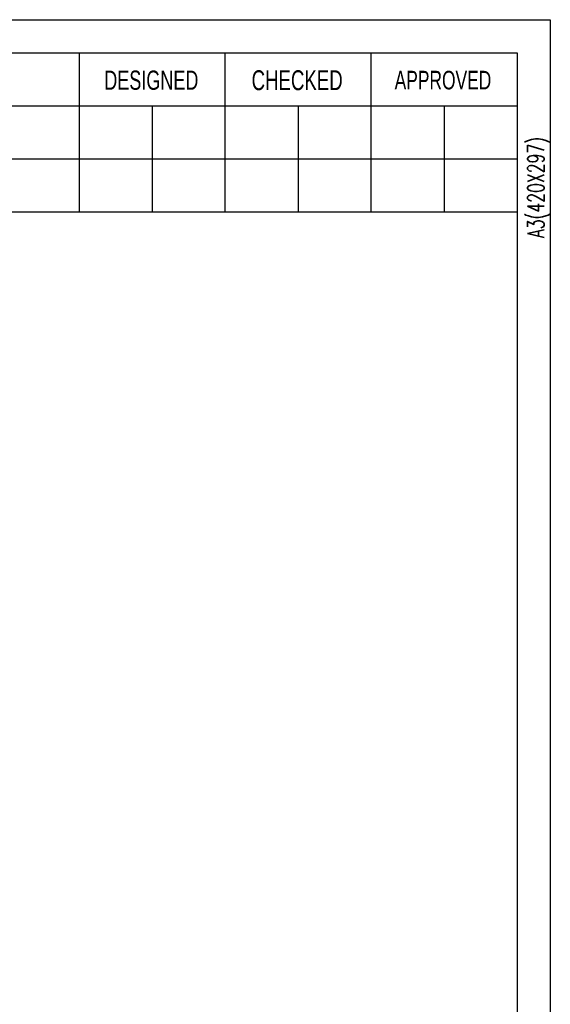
# Model space of a CAD drawing. Header units: millimetres. Extents: x 0 to 840, y 0 to 594.
# Tile 28 of 28: x 680 to 840, y 297 to 594. Entities that reach past the tile are written whole.
import ezdxf

# ---------------------------------------------------------------- set-up
doc = ezdxf.new("R2010")
doc.units = ezdxf.units.MM
doc.layers.add('SLD-0', color=3, linetype='Continuous')
doc.styles.add('SLDTEXTSTYLE0', font='TXT', dxfattribs={"width": 0.75})
doc.styles.add('SLDTEXTSTYLE1', font='TXT', dxfattribs={"width": 0.7})
doc.styles.add('SLDTEXTSTYLE2', font='TXT', dxfattribs={"width": 0.691176, "bigfont": 'bigfont'})

msp = doc.modelspace()

# ---------------------------------------------------------------- linework, layer by layer
at = {"layer": 'SLD-0', "color": 4, "linetype": 'Continuous', "lineweight": 25}
for p, q in [((0, 594), (840, 594)), ((840, 594), (840, 0)), ((10, 584), (830, 584)), ((698, 584), (698, 536)), ((742, 536), (742, 584)), ((786, 536), (786, 584)), ((830, 584), (830, 10)), ((578, 568), (830, 568)), ((720, 568), (720, 536)), ((764, 568), (764, 536)), ((808, 568), (808, 536)), ((578, 552), (830, 552)), ((578, 536), (830, 536))]:
    msp.add_line(p, q, dxfattribs=at)

# ---------------------------------------------------------------- texts
at = {"layer": 'SLD-0', "attachment_point": 2, "style": 'SLDTEXTSTYLE1'}
for s, insert, char_height in [('DESIGNED', (719.746, 578.655), 5.8), ('CHECKED', (763.698, 578.743), 6), ('APPROVED', (807.652, 578.577), 5.6)]:
    msp.add_mtext(s, dxfattribs=dict(at, insert=insert, char_height=char_height))
at = {"layer": 'SLD-0', "attachment_point": 1, "rotation": 90}
for s, insert, char_height, style in [('A3(420X297)', (833.144, 528.124), 5.00094, 'SLDTEXTSTYLE2'), ('THIS DRAWING IS THE COPYRIGHT OF ICORE CO., LTD.. IT MUST NOT BE COPIED, TRANSFERED TO OTHERS AND USED FOR REPRODUCTION WITHOUT WRITTEN PERMISSION.', (832.248, 22.452), 3.000566, 'SLDTEXTSTYLE0')]:
    msp.add_mtext(s, dxfattribs=dict(at, insert=insert, char_height=char_height, style=style))

doc.saveas('drawing.dxf')
